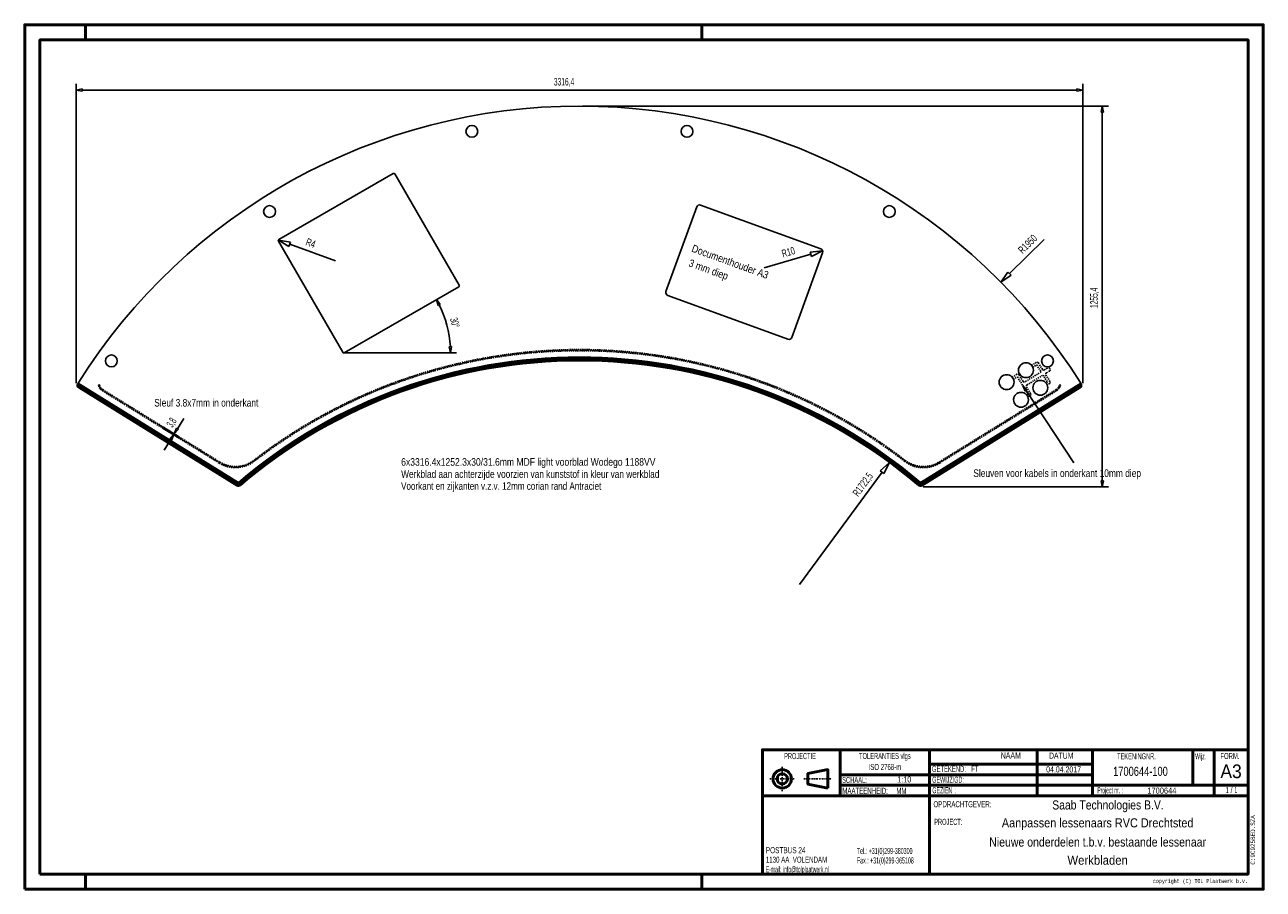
# Model space of a CAD drawing. Extents: x -1994 to 2086, y -1922 to 928.
import ezdxf
from ezdxf.enums import TextEntityAlignment as Align

# ---------------------------------------------------------------- set-up
doc = ezdxf.new("R2010")
doc.units = 0
doc.header["$MEASUREMENT"] = 0
doc.linetypes.add('DASHDOT', pattern=[8.5, 4, -2, 0.5, -2])
doc.linetypes.add('HIDDEN', pattern=[7, 4, -3])
doc.layers.get('0').update_dxf_attribs({"linetype": 'CONTINUOUS'})
for name, color, linetype in [('DIM49', 4, 'CONTINUOUS'), ('LE_HIDDEN', 7, 'CONTINUOUS'), ('LE_MIDDLE', 7, 'CONTINUOUS'), ('LE_RED', 1, 'CONTINUOUS'), ('TXT_ALL', 7, 'CONTINUOUS'), ('TXT_DIM49', 2, 'CONTINUOUS')]:
    doc.layers.add(name, color=color, linetype=linetype)
doc.layers.add('LE_ALL', color=7, linetype='CONTINUOUS', lineweight=50)
doc.styles.add('MONOTXT', font='monotxt.shx')

# ---------------------------------------------------------------- blocks, each defined once
blk = doc.blocks.new('_D1', base_point=(-1824.5, -263.8))
at = {"layer": 'DIM49', "color": 1}
for p, q in [((-1824.5, 733), (-1824.5, -253.8)), ((-1824.5, 713), (-1804.5, 717)), ((-1804.5, 709), (-1824.5, 713)), ((-1804.5, 717), (-1804.5, 709)), ((-1804.5, 713), (1471.8, 713)), ((1471.8, 709), (1471.8, 717)), ((1471.8, 717), (1491.8, 713)), ((1491.8, 713), (1471.8, 709)), ((1491.8, 733), (1491.8, -253.8))]:
    blk.add_line(p, q, dxfattribs=at)
at = {"layer": 'TXT_DIM49', "width": 0.526}
blk.add_text('3316,4', height=25, dxfattribs=at).set_placement((-250.7, 728))
blk = doc.blocks.new('_D2', base_point=(-166.4, 660.1))
at = {"layer": 'DIM49', "color": 1}
for p, q in [((1576.1, 660.1), (-156.4, 660.1)), ((1552.1, 640.1), (1556.1, 660.1)), ((1556.1, 660.1), (1560.1, 640.1)), ((1560.1, 640.1), (1552.1, 640.1)), ((1556.1, -575.3), (1556.1, 640.1)), ((1576.1, -595.3), (966.1, -595.3)), ((1556.1, -595.3), (1552.1, -575.3)), ((1552.1, -575.3), (1560.1, -575.3)), ((1560.1, -575.3), (1556.1, -595.3))]:
    blk.add_line(p, q, dxfattribs=at)
at = {"layer": 'TXT_DIM49', "width": 0.526}
blk.add_text('1255,4', height=25, rotation=90, dxfattribs=at).set_placement((1541.1, -5.7))
blk = doc.blocks.new('_D3', base_point=(-1545.9, -397.3))
at = {"layer": 'DIM49', "color": 1}
for p, q in [((-1486.4, -434.1), (-1537.4, -402.6)), ((-1484.4, -430.9), (-1535.4, -399.3)), ((-1494.3, -401.3), (-1501.4, -420.4)), ((-1501.4, -420.4), (-1487.5, -405.5)), ((-1487.5, -405.5), (-1494.3, -401.3)), ((-1490.9, -403.4), (-1469.9, -369.3)), ((-1514, -440.6), (-1535, -474.6)), ((-1503.4, -423.6), (-1517.4, -438.5)), ((-1517.4, -438.5), (-1510.5, -442.7)), ((-1510.5, -442.7), (-1503.4, -423.6)), ((-1503.4, -423.6), (-1501.4, -420.4))]:
    blk.add_line(p, q, dxfattribs=at)
at = {"layer": 'TXT_DIM49', "width": 0.495}
blk.add_text('3,8', height=25, rotation=58.25, dxfattribs=at).set_placement((-1507.6, -401.8))
blk = doc.blocks.new('_D4', base_point=(-941, -153))
at = {"layer": 'DIM49', "color": 1}
for p, q in [((-637.8, 22), (-624.8, 6.3)), ((-631.9, 2.5), (-637.8, 22)), ((-624.8, 6.3), (-631.9, 2.5)), ((-571, -153), (-940.9, -153)), ((-595.5, -133.1), (-587.5, -132.9)), ((-591, -153), (-595.5, -133.1)), ((-587.5, -132.9), (-591, -153))]:
    blk.add_line(p, q, dxfattribs=at)
blk.add_arc((-941, -153), 350, 3.2745, 26.7255, dxfattribs=at)
at = {"layer": 'TXT_DIM49', "width": 0.518}
blk.add_text('30°', height=25, rotation=284.9943, dxfattribs=at).set_placement((-593.1, -41.1))
blk = doc.blocks.new('_D5', base_point=(-1158.3, 218.2))
at = {"layer": 'DIM49', "color": 1}
for p, q in [((-1158.3, 218.2), (-1118.1, 211.5)), ((-1123.3, 197.4), (-1158.3, 218.2)), ((-1118.1, 211.5), (-1123.3, 197.4)), ((-1120.7, 204.5), (-970.4, 149.5))]:
    blk.add_line(p, q, dxfattribs=at)
at = {"layer": 'TXT_DIM49', "width": 0.61}
blk.add_text('R4', height=25, rotation=339.9093, dxfattribs=at).set_placement((-1070.6, 202.1))
blk = doc.blocks.new('_D6', base_point=(625.1, 180.2))
at = {"layer": 'DIM49', "color": 1}
for p, q in [((442.5, 127.4), (596.2, 171.8)), ((594.1, 179), (634.7, 183)), ((598.3, 164.6), (594.1, 179)), ((634.7, 183), (598.3, 164.6))]:
    blk.add_line(p, q, dxfattribs=at)
at = {"layer": 'TXT_DIM49', "width": 0.566}
blk.add_text('R10', height=25, rotation=16.1344, dxfattribs=at).set_placement((504.3, 160.9))
blk = doc.blocks.new('_D7', base_point=(-166.4, -1901.9))
at = {"layer": 'DIM49', "color": 1}
for p, q in [((824.8, -542.3), (854.6, -514.6)), ((854.6, -514.6), (836.9, -551.2)), ((558.2, -917.3), (830.9, -546.8)), ((836.9, -551.2), (824.8, -542.3))]:
    blk.add_line(p, q, dxfattribs=at)
at = {"layer": 'TXT_DIM49', "width": 0.54}
blk.add_text('R1722,5', height=25, rotation=53.6501, dxfattribs=at).set_placement((751.8, -629))
blk = doc.blocks.new('_D8', base_point=(-166.4, -1289.9))
at = {"layer": 'DIM49', "color": 1}
for p, q in [((1250.3, 107.7), (1364.2, 220)), ((1245, 113), (1221.8, 79.6)), ((1221.8, 79.6), (1255.5, 102.3)), ((1255.5, 102.3), (1245, 113))]:
    blk.add_line(p, q, dxfattribs=at)
at = {"layer": 'TXT_DIM49', "width": 0.578}
blk.add_text('R1950', height=25, rotation=44.6128, dxfattribs=at).set_placement((1293.4, 171.3))

msp = doc.modelspace()

# ---------------------------------------------------------------- linework, layer by layer
for p, q in [((-779.8, 437.8), (-1156.5, 220.3)), ((-562.8, 69.9), (-774.3, 436.3)), ((-1158, 214.8), (-946.4, -151.6)), ((-941, -153), (-564.2, 64.5)), ((520.1, -108.3), (124.4, 35.7)), ((-1818.2, -253.6), (-1819.3, -255.3)), ((-1295, -591.5), (-1816, -269.1)), ((1485.5, -253.6), (957.2, -580.5)), ((962.3, -591.5), (1483.3, -269.1)), ((1486.5, -255.3), (1485.5, -253.6))]:
    msp.add_line(p, q)
for points in [[(957.2, -580.5, 0.367682), (-1290, -580.5), (-1818.2, -253.6, -0.553139), (1485.5, -253.6)], [(220, 327.6), (118.5, 48.5, 0.414214), (124.4, 35.7)], [(532.9, -102.3), (634.4, 176.8, 0.414214), (628.5, 189.6), (232.9, 333.6, 0.414214), (220, 327.6)]]:
    msp.add_lwpolyline(points, format="xyb")
for centre, radius in [((-520.8, 576.7), 19.5), ((188, 576.7), 19.5), ((-1187.2, 312.5), 19.5), ((854.5, 312.5), 19.5), ((-1708.4, -179.9), 19.5), ((1375.6, -179.9), 19.5), ((1304.6, -210.5), 24.5), ((1240.8, -250), 24.5), ((1352, -268.6), 24.5), ((1288.2, -308.1), 24.5)]:
    msp.add_circle(centre, radius)
for centre, radius, start, end in [((-777.8, 434.3), 4, 30, 120), ((-1154.5, 216.8), 4, 120, -150), ((-566.2, 67.9), 4, -60, 30), ((523.5, -98.9), 10, -110, -20), ((-943, -149.6), 4, -150, -60), ((-166.4, -1901.9), 1722.5, 49.5767, 130.4233), ((-1289.8, -583), 10, -121.75, -49.5767), ((957.1, -583), 10, -130.4233, -58.25)]:
    msp.add_arc(centre, radius, start, end)
for centre, start_param, end_param in [((-1810.8, -260.6), 2.587451, 4.158247), ((1478, -260.6), 5.266525, 6.837322)]:
    msp.add_ellipse(centre, major_axis=(10, 0), ratio=1, start_param=start_param, end_param=end_param)
at = {"layer": 'LE_ALL', "color": 1}
for p, q in [((-1793.7, 878.3), (-1793.7, 928.3)), ((236.3, 878.3), (236.3, 928.3)), ((1524.2, -1509), (986.8, -1509)), ((1524.2, -1579), (693, -1579)), ((-1793.7, -1871.7), (-1793.7, -1921.7)), ((236.3, -1871.7), (236.3, -1921.7))]:
    msp.add_line(p, q, dxfattribs=at)
at = {"layer": 'LE_ALL', "color": 10}
for p, q in [((693, -1461.7), (693, -1614)), ((986.8, -1461.7), (986.8, -1871.7)), ((1342.1, -1461.7), (1342.1, -1614)), ((1524.2, -1461.7), (1524.2, -1614)), ((1854.5, -1461.7), (1854.5, -1579)), ((1924.5, -1461.7), (1924.5, -1614)), ((2036.3, -1614), (436.3, -1614))]:
    msp.add_line(p, q, dxfattribs=at)
for points in [[(-1993.7, -1921.7), (2086.3, -1921.7), (2086.3, 928.3), (-1993.7, 928.3), (-1993.7, -1921.7)], [(-1943.7, -1871.7), (2036.3, -1871.7), (2036.3, 878.3), (-1943.7, 878.3), (-1943.7, -1871.7)], [(2036.3, -1461.7), (436.3, -1461.7), (436.3, -1871.7)], [(651.5, -1588.1), (586.2, -1574.9), (586.2, -1540.6), (651.5, -1527.5), (651.5, -1588.1)], [(2036.3, -1579), (1524.2, -1579)]]:
    msp.add_lwpolyline(points, dxfattribs=at)
at = {"layer": 'LE_ALL', "color": 1}
msp.add_lwpolyline([(1524.2, -1544), (986.8, -1544), (693, -1544)], dxfattribs=at)
at = {"layer": 'LE_ALL', "color": 10}
for radius in [30.3, 17.1]:
    msp.add_circle((501.9, -1557.8), radius, dxfattribs=at)
at = {"layer": 'LE_HIDDEN', "color": 1, "linetype": 'HIDDEN'}
for p, q in [((1327.3, -201.2), (1340.3, -193.1)), ((1263.5, -240.7), (1276.5, -232.6)), ((-1353.1, -516.6), (-1738.8, -277.9)), ((-1736.8, -274.7), (-1351.1, -513.4)), ((1404.1, -274.7), (1018.3, -513.4)), ((1020.3, -516.6), (1406.1, -277.9))]:
    msp.add_line(p, q, dxfattribs=at)
for points in [[(-1353.1, -516.6, 0.312133), (-1237.3, -510.7, -0.340324), (904.6, -510.7)], [(1340.3, -193.1), (1354.6, -216.3), (1301.8, -248.9, -0.414214), (1295, -247.3), (1281.7, -225.8, 0.414214), (1274.8, -224.2), (1259.3, -233.8)], [(1323, -194.4), (1338.6, -184.8, -0.414214), (1345.5, -186.4), (1358.7, -207.8, 0.414214), (1365.6, -209.4), (1375.8, -203.1, -0.414214), (1382.7, -204.7), (1383.8, -206.4, -0.414214), (1382.1, -213.3), (1371.9, -219.6, 0.414214), (1370.3, -226.5), (1383.6, -247.9, -0.414214), (1381.9, -254.8), (1374.7, -259.3)], [(1310.9, -298.8), (1318.2, -294.3, 0.414214), (1319.8, -287.4), (1306.5, -266, -0.414214), (1308.2, -259.1), (1360.9, -226.5), (1375.2, -249.6), (1370.4, -252.5)], [(-1738.8, -277.9, -0.198912), (-1750.9, -261.2, -1), (-1747.2, -260.4)], [(1406.1, -277.9, 0.198912), (1418.1, -261.2, 1), (1414.4, -260.4)]]:
    msp.add_lwpolyline(points, format="xyb", dxfattribs=at)
msp.add_lwpolyline([(1276.5, -232.6), (1311.4, -289), (1306.7, -292)], dxfattribs=at)
msp.add_circle((1288.2, -308.1), 24.5, dxfattribs=at)
for centre, radius, start, end in [((-166.4, -1901.9), 1759.4, 52.4106, 127.5894), ((-1724.7, -255.1), 23.1, -166.75, -121.75), ((1391.9, -255.1), 23.1, -58.25, -13.25), ((-1299.4, -430), 98.1, -121.75, -52.4106), ((-1299.4, -430), 98.1, -121.75, -52.4106), ((966.7, -430), 101.9, -127.5894, -58.25), ((966.7, -430), 98.1, -127.5894, -58.25)]:
    msp.add_arc(centre, radius, start, end, dxfattribs=at)
at = {"layer": 'LE_MIDDLE', "color": 1, "linetype": 'DASHDOT'}
for p, q in [((-1352.1, -515), (-1737.8, -276.3)), ((1405.1, -276.3), (1019.3, -515)), ((501.9, -1598.7), (501.9, -1516.9)), ((461, -1557.8), (542.8, -1557.8)), ((572.5, -1557.8), (665.3, -1557.8))]:
    msp.add_line(p, q, dxfattribs=at)
for centre, radius, start, end in [((-166.4, -1901.9), 1757.5, 52.4106, 127.5894), ((-1724.7, -255.1), 25, -166.75, -121.75), ((1391.9, -255.1), 25, -58.25, -13.25), ((-1299.4, -430), 100, -121.75, -52.4106), ((966.7, -430), 100, -127.5894, -58.25)]:
    msp.add_arc(centre, radius, start, end, dxfattribs=at)
at = {"layer": 'LE_RED'}
for p, q in [((-1293.7, -589.4), (-1814.7, -266.9)), ((-1292.4, -587.2), (-1813.4, -264.8)), ((-1291.1, -585.1), (-1812.1, -262.7)), ((957.1, -583), (1484.4, -256.6)), ((958.4, -585.1), (1479.4, -262.7)), ((959.7, -587.2), (1480.7, -264.8)), ((959.7, -587.2), (1480.7, -264.8)), ((959.7, -587.2), (1480.7, -264.8)), ((961, -589.4), (1482, -266.9)), ((1293.9, -260.8), (1307.7, -275.3)), ((1293.9, -260.8), (1301.9, -279.2)), ((1307.7, -275.3), (1301.9, -279.2)), ((1305, -277.5), (1462.9, -516.2))]:
    msp.add_line(p, q, dxfattribs=at)
msp.add_lwpolyline([(-1289.8, -583), (-1817.2, -256.6, 0.414214), (-1814.7, -266.9)], format="xyb", dxfattribs=at)
for centre, radius, start, end in [((-166.4, -1901.9), 1732.5, 49.5767, 130.4233), ((-166.4, -1901.9), 1730, 49.5767, 130.4233), ((-166.4, -1901.9), 1727.5, 49.5767, 130.4233), ((-166.4, -1901.9), 1725, 49.5767, 130.4233), ((-1810.8, -260.6), 5, 148.25, -121.75), ((-1810.8, -260.6), 2.5, 148.25, -121.75), ((1478.1, -260.6), 2.5, -58.25, 31.75), ((1478.1, -260.6), 5, -58.25, 31.75), ((1478.1, -260.6), 7.5, -58.25, 31.75), ((-1289.8, -583), 7.5, -121.75, -49.5767), ((-1289.8, -583), 5, -121.75, -49.5767), ((-1289.8, -583), 2.5, -121.75, -49.5767), ((957.1, -583), 7.5, -130.4233, -58.25), ((957.1, -583), 5, -130.4233, -58.25), ((957.1, -583), 2.5, -130.4233, -58.25)]:
    msp.add_arc(centre, radius, start, end, dxfattribs=at)

# ---------------------------------------------------------------- block references
at = {"layer": 'DIM49'}
for name, p in [('_D1', (-1824.5, -263.8)), ('_D2', (-166.4, 660.1)), ('_D5', (-1158.3, 218.2)), ('_D8', (-166.4, -1289.9)), ('_D6', (625.1, 180.2)), ('_D4', (-941, -153)), ('_D3', (-1545.9, -397.3)), ('_D7', (-166.4, -1901.9))]:
    msp.add_blockref(name, p, dxfattribs=at)

# ---------------------------------------------------------------- texts
at = {"layer": 'TXT_ALL', "color": 4, "width": 0.867}
for s, p in [('Documenthouder A3', (201, 180.9)), ('3 mm diep', (191.1, 132.8))]:
    msp.add_text(s, height=25, rotation=339.998, dxfattribs=at).set_placement(p)
at = {"layer": 'TXT_ALL', "color": 4}
for s, width, p in [('Sleuf 3.8x7mm in onderkant', 0.824, (-1567.2, -330.4)), ('6x3316.4x1252.3x30/31.6mm MDF light voorblad Wodego 1188VV', 0.844, (-753.6, -525.5)), ('Werkblad aan achterzijde voorzien van kunststof in kleur van werkblad', 0.816, (-753.6, -565.5)), ('Sleuven voor kabels in onderkant 10mm diep', 0.826, (1131.2, -562.6)), ('Voorkant en zijkanten v.z.v. 12mm corian rand Antraciet', 0.796, (-754, -604.9))]:
    msp.add_text(s, height=25, dxfattribs=dict(at, width=width)).set_placement(p)
at = {"layer": 'TXT_ALL', "color": 6}
for s, width, p in [('PROJECTIE', 0.557, (560.3, -1492.7)), ('TOLERANTIES vlgs', 0.566, (839.9, -1492.3)), ('ISO 2768-m', 0.597, (840.1, -1528.6))]:
    msp.add_text(s, height=20, dxfattribs=dict(at, width=width)).set_placement(p, align=Align.CENTER)
for s, width, p in [('NAAM', 0.691, (1221.4, -1490.7)), ('DATUM', 0.675, (1380.7, -1491.4)), ('TEKENINGNR.', 0.558, (1604.9, -1493.2)), ('Wijz.', 0.5, (1862.1, -1493.2)), ('FORM.', 0.584, (1945.3, -1492.5)), ('GETEKEND:', 0.58, (994.9, -1534.8)), ('GEWIJZIGD:', 0.536, (995.7, -1570.6)), ('SCHAAL:', 0.569, (699.1, -1571.5)), ('MAATEENHEID:     MM', 0.599, (699.7, -1607.2)), ('GEZIEN  :', 0.526, (996.2, -1605.2)), ('Project nr. :', 0.49, (1539.9, -1605.5)), ('OPDRACHTGEVER:', 0.609, (999.9, -1651.3)), ('PROJECT:', 0.562, (1002.4, -1709.6))]:
    msp.add_text(s, height=20, dxfattribs=dict(at, width=width)).set_placement(p)
at = {"layer": 'TXT_ALL', "color": 5, "width": 0.953}
msp.add_text('A3', height=45, dxfattribs=at).set_placement((1980.4, -1510.4), align=Align.TOP_CENTER)
at = {"layer": 'TXT_ALL', "color": 5}
for s, width, p in [('1:10', 0.777, (880.5, -1569.8)), ('FT', 0.581, (1124.3, -1534.4)), ('1700644', 0.92, (1704.5, -1606.5)), ('1', 0.449, (1992, -1604.4))]:
    msp.add_text(s, height=20, dxfattribs=dict(at, width=width)).set_placement(p)
for s, height, width, p in [('04.04.2017', 20, 0.687, (1428.7, -1536.7)), ('1700644-100', 30, 0.761, (1681.9, -1547.9)), ('/', 20, 0.654, (1982, -1604.4)), ('Saab Technologies B.V.', 30, 0.853, (1574.9, -1658.8)), ('Aanpassen lessenaars RVC Drechtsted', 30, 0.893, (1540.8, -1717.8)), ('Nieuwe onderdelen t.b.v. bestaande lessenaar', 30, 0.863, (1540.8, -1781.1)), ('Werkbladen', 30, 0.93, (1540.8, -1840.9))]:
    msp.add_text(s, height=height, dxfattribs=dict(at, width=width)).set_placement(p, align=Align.CENTER)
at = {"layer": 'TXT_ALL', "color": 5, "width": 0.449}
msp.add_text('1', height=20, dxfattribs=at).set_placement((1972, -1604.4), align=Align.RIGHT)
at = {"layer": 'TXT_ALL', "color": 1, "style": 'MONOTXT', "width": 0.812}
msp.add_text('C:9C925BED.SZA', height=15, rotation=90.0002, dxfattribs=at).set_placement((2059.5, -1840.7))
at = {"layer": 'TXT_ALL', "color": 6}
for s, width, p in [('POSTBUS 24', 0.634, (447.7, -1793)), ('Tel.: +31(0)299-380300', 0.523, (747.7, -1795.5)), ('1130 AA  VOLENDAM', 0.604, (447.7, -1824.2)), ('Fax.: +31(0)299-365108', 0.521, (747.7, -1826.8)), ('E-mail: info@tolplaatwerk.nl', 0.5, (447.7, -1856.1))]:
    msp.add_text(s, height=20, dxfattribs=dict(at, width=width)).set_placement(p, align=Align.MIDDLE_LEFT)
at = {"layer": 'TXT_ALL', "color": 6, "style": 'MONOTXT', "width": 0.75}
msp.add_text('copyright (C) TOL Plaatwerk b.v.', height=13, dxfattribs=at).set_placement((2035.7, -1888.1), align=Align.TOP_RIGHT)

doc.saveas('drawing.dxf')
